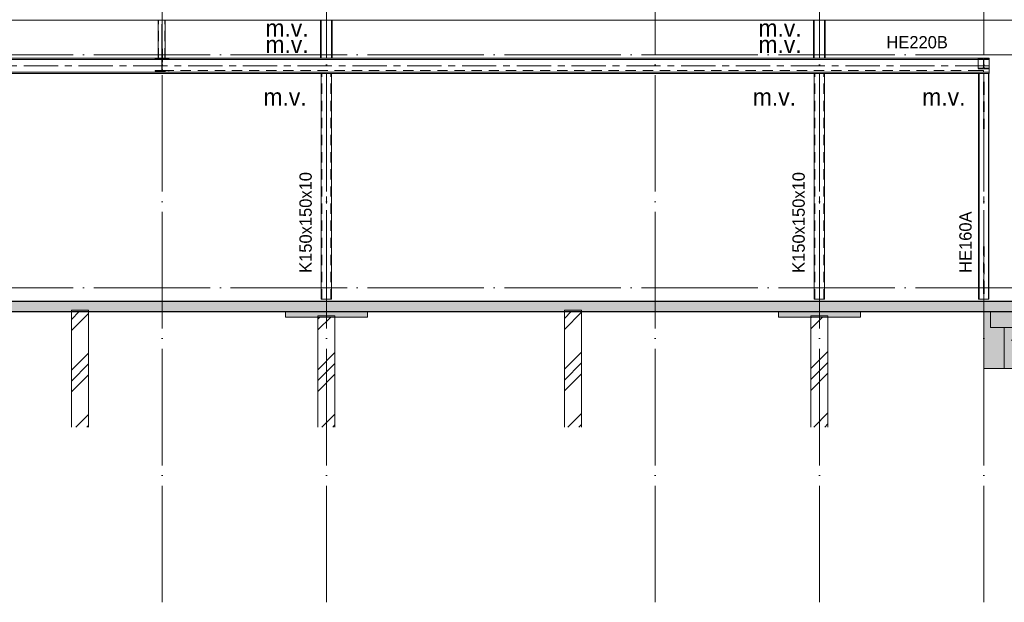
# Model space of a CAD drawing. Header units: millimetres. Extents: x 4517 to 474157, y -4632 to 9900.
# Tile 26 of 114: x 182356 to 196735, y -4594 to 3913. Entities that reach past the tile are written whole.
import ezdxf

# ---------------------------------------------------------------- set-up
doc = ezdxf.new("R2010")
doc.units = ezdxf.units.MM
for name, pattern in [('WSP_hartlijn', [800, 500, -100, 100, -100]), ('WSP_hhidden', [250, 150, -100]), ('WSP_stramienlijn', [2000, 1700, -150, 0, -150])]:
    doc.linetypes.add(name, pattern=pattern)
for name, color, linetype, lineweight in [('00_algemeen - hartlijn', 7, 'WSP_hartlijn', 13), ('00_algemeen - hhidden - 0_13mm', 7, 'WSP_hhidden', 13), ('00_text', 7, 'Continuous', 13), ('07_stramien', 4, 'Continuous', 13), ('07_stramien - levels', 7, 'Continuous', 13), ('16_funderingsconstructies', 2, 'Continuous', 18), ('17_paalfunderingen - prefab', 2, 'Continuous', 18), ('23_vloeren', 2, 'Continuous', 18), ('23_vloeren - hatch', 1, 'Continuous', 18), ('23_vloeren -cut-', 3, 'Continuous', 25), ('28_hoofddraagconstructies - kolommen en liggers', 1, 'Continuous', 13), ('28_hoofddraagconstructies - kolommen en liggers - staal', 1, 'Continuous', 13), ('28_hoofddraagconstructies - tags', 7, 'Continuous', 18)]:
    doc.layers.add(name, color=color, linetype=linetype, lineweight=lineweight)
doc.layers.add('16_funderingsconstructies - voeten en balken', color=2, linetype='Continuous')
doc.styles.add('Revittext', font='txt', dxfattribs={"height": 250})
doc.styles.add('Revittext_1', font='txt', dxfattribs={"height": 180})
pattern_1 = [(45, (12053.6, 0), (-449.013, 449.013), []), (45, (12212.33, 0), (0, 898.026), []), (45, (11894.83, 0), (0, 898.026), [])]

# ---------------------------------------------------------------- blocks, each defined once
blk = doc.blocks.new('28_WSP_SC_staal - RHS v18-0 - SHSH 150x150x10 - S275-1181202-as D')
at = {"layer": '00_algemeen - hartlijn'}
blk.add_line((12200, -170), (12200, 3130), dxfattribs=at)
at = {"layer": '00_algemeen - hhidden - 0_13mm'}
for p, q in [((12135, -170), (12135, 3130)), ((12265, -170), (12265, 3130))]:
    blk.add_line(p, q, dxfattribs=at)
blk = doc.blocks.new('28_WSP_SC_staal - HE v21-0 - HE180A - S235-1337790-as D')
at = {"layer": '00_algemeen - hartlijn'}
blk.add_line((19400, 3350), (19400, 3907), dxfattribs=at)
blk = doc.blocks.new('28_WSP_SC_staal - HE v21-0 - HE180A - S235-1337791-as D')
at = {"layer": '00_algemeen - hartlijn'}
blk.add_line((26600, 3350), (26600, 3907), dxfattribs=at)
blk = doc.blocks.new('28_WSP_SF_staal - HE v21-0 - HE220B-1384948-as D')
at = {"layer": '00_algemeen - hartlijn'}
blk.add_line((29080, 3240), (2700, 3240), dxfattribs=at)
blk = doc.blocks.new('28_WSP_SC_staal - HE v21-0 - HE160A - S235-1335190-as D')
at = {"layer": '00_algemeen - hartlijn'}
blk.add_line((29000, -170), (29000, 3130), dxfattribs=at)
blk = doc.blocks.new('28_WSP_SC_staal - RHS v18-0 - SHSC 100x100x4 - S275-1337802-as D')
at = {"layer": '00_algemeen - hartlijn'}
blk.add_line((16995, 3350), (16995, 3907), dxfattribs=at)
at = {"layer": '00_algemeen - hhidden - 0_13mm'}
for p, q in [((16949, 3350), (16949, 3907)), ((17041, 3350), (17041, 3907))]:
    blk.add_line(p, q, dxfattribs=at)
blk = doc.blocks.new('17_WSP_FD_prefab - fundatiepaal v18-0 - 250x250-1089782-as D')
at = {"layer": '16_funderingsconstructies', "lineweight": 13}
h = blk.add_hatch(dxfattribs=at)
h.set_pattern_fill('FP_1', color=50, style=0, pattern_type=2)
h.set_pattern_definition(pattern_1)
h.paths.add_polyline_path([(15925, -2036), (15925, -350), (15675, -350), (15675, -2036)])
at = {"layer": '16_funderingsconstructies', "color": 135, "lineweight": 13}
for p, q in [((15925, -330), (15675, -330)), ((15675, -330), (15675, -350)), ((15925, -350), (15925, -330))]:
    blk.add_line(p, q, dxfattribs=at)
at = {"layer": '17_paalfunderingen - prefab', "color": 55}
for p, q in [((15675, -350), (15675, -2036)), ((15925, -2036), (15925, -350))]:
    blk.add_line(p, q, dxfattribs=at)
blk = doc.blocks.new('17_WSP_FD_prefab - fundatiepaal v18-0 - 250x250-V40-as D')
at = {"layer": '16_funderingsconstructies', "lineweight": 13}
h = blk.add_hatch(dxfattribs=at)
h.set_pattern_fill('FP_1', color=50, style=0, pattern_type=2)
h.set_pattern_definition(pattern_1)
h.paths.add_polyline_path([(19275, -2036), (19525, -2036), (19525, -430), (19275, -430)])
at = {"layer": '16_funderingsconstructies', "color": 135, "lineweight": 13}
for p, q in [((19525, -410), (19275, -410)), ((19275, -410), (19275, -430)), ((19525, -430), (19525, -410))]:
    blk.add_line(p, q, dxfattribs=at)
at = {"layer": '17_paalfunderingen - prefab', "color": 55}
for p, q in [((19275, -430), (19275, -2036)), ((19525, -2036), (19525, -430))]:
    blk.add_line(p, q, dxfattribs=at)
blk = doc.blocks.new('17_WSP_FD_prefab - fundatiepaal v18-0 - 250x250-V41-as D')
at = {"layer": '16_funderingsconstructies', "lineweight": 13}
h = blk.add_hatch(dxfattribs=at)
h.set_pattern_fill('FP_1', color=50, style=0, pattern_type=2)
h.set_pattern_definition(pattern_1)
h.paths.add_polyline_path([(23125, -2036), (23125, -350), (22875, -350), (22875, -2036)])
at = {"layer": '16_funderingsconstructies', "color": 135, "lineweight": 13}
for p, q in [((23125, -330), (22875, -330)), ((22875, -330), (22875, -350)), ((23125, -350), (23125, -330))]:
    blk.add_line(p, q, dxfattribs=at)
at = {"layer": '17_paalfunderingen - prefab', "color": 55}
for p, q in [((22875, -350), (22875, -2036)), ((23125, -2036), (23125, -350))]:
    blk.add_line(p, q, dxfattribs=at)
blk = doc.blocks.new('17_WSP_FD_prefab - fundatiepaal v18-0 - 250x250-V42-as D')
at = {"layer": '16_funderingsconstructies', "lineweight": 13}
h = blk.add_hatch(dxfattribs=at)
h.set_pattern_fill('FP_1', color=50, style=0, pattern_type=2)
h.set_pattern_definition(pattern_1)
h.paths.add_polyline_path([(26725, -2036), (26725, -430), (26475, -430), (26475, -2036)])
at = {"layer": '16_funderingsconstructies', "color": 135, "lineweight": 13}
for p, q in [((26725, -410), (26475, -410)), ((26475, -410), (26475, -430)), ((26725, -430), (26725, -410))]:
    blk.add_line(p, q, dxfattribs=at)
at = {"layer": '17_paalfunderingen - prefab', "color": 55}
for p, q in [((26475, -430), (26475, -2036)), ((26725, -2036), (26725, -430))]:
    blk.add_line(p, q, dxfattribs=at)
blk = doc.blocks.new('28_WSP_SF_staal - HFL v21-0 - Lequ 200x200x16 - S235-1384382-as D')
at = {"layer": '28_hoofddraagconstructies - kolommen en liggers', "linetype": 'WSP_hhidden'}
blk.add_line((38300, -764), (29300, -764), dxfattribs=at)
blk = doc.blocks.new('28_WSP_SF_staal - STRIP v18-0 - RECT 80x10-1336397-as D')
at = {"layer": '28_hoofddraagconstructies - kolommen en liggers', "linetype": 'WSP_hhidden'}
for p, q in [((17005, 3487), (17005, 3371)), ((17005, 3371), (16995, 3371)), ((16995, 3350), (16995, 3292)), ((17005, 3292), (17005, 3371)), ((16995, 3292), (17005, 3292))]:
    blk.add_line(p, q, dxfattribs=at)
blk = doc.blocks.new('Floors 7 - Floors 7-1343910-as D')
at = {"layer": '23_vloeren', "linetype": 'WSP_hhidden', "lineweight": 13}
for p, q in [((17021.25, 3170), (16995, 3170)), ((16995, 3164), (16995, 3170)), ((16995, 3146), (16995, 3164)), ((28920, 3170), (17021.25, 3170)), ((28995, 3170), (28920, 3170)), ((28995, 3170), (28995, 3164)), ((28995, 3164), (28995, 3146))]:
    blk.add_line(p, q, dxfattribs=at)

msp = doc.modelspace()

# ---------------------------------------------------------------- hatches: boundary and pattern name
at = {"layer": '16_funderingsconstructies - voeten en balken'}
for points in [[(186856.7, -430), (187435.2, -430), (187435.2, -350), (186235.2, -350), (186235.2, -430)], [(194635.2, -430), (194635.2, -350), (193435.2, -350), (193435.2, -430), (194341.2, -430)], [(196435.2, -1180), (196735.2, -1180), (196735.2, -580), (196535.2, -580), (196535.2, -350), (196435.2, -350)], [(196735.2, -1180), (206035.2, -1180), (206035.2, -350), (196535.2, -350), (196535.2, -580), (196735.2, -580)]]:
    msp.add_hatch(color=90, dxfattribs=at).paths.add_polyline_path(points)
at = {"layer": '23_vloeren - hatch'}
msp.add_hatch(color=10, dxfattribs=at).paths.add_polyline_path([(218035.2, -350), (218135.2, -350), (218135.2, -200), (177135.2, -200), (177135.2, -350), (216794.9, -350)])

# ---------------------------------------------------------------- linework, layer by layer
at = {"layer": '07_stramien', "linetype": 'WSP_stramienlijn'}
for p, q in [((184435.2, -4594.5), (184435.2, 9000)), ((186835.2, -4594.5), (186835.2, 9000)), ((191635.2, -4594.5), (191635.2, 9000)), ((194035.2, -4594.5), (194035.2, 9000)), ((196435.2, -4594.5), (196435.2, 9000))]:
    msp.add_line(p, q, dxfattribs=at)
at = {"layer": '07_stramien - levels', "linetype": 'WSP_stramienlijn'}
for p, q in [((165435.2, 3400), (221500.6, 3400)), ((165435.2, 0), (221500.6, 0))]:
    msp.add_line(p, q, dxfattribs=at)
at = {"layer": '16_funderingsconstructies - voeten en balken', "color": 55, "lineweight": 18}
for p, q in [((186235.2, -430), (186235.2, -350)), ((187435.2, -430), (186235.2, -430)), ((187435.2, -350), (187435.2, -430)), ((193435.2, -430), (193435.2, -350)), ((194635.2, -430), (193435.2, -430)), ((194635.2, -350), (194635.2, -430)), ((196435.2, -1180), (196435.2, -350)), ((196735.2, -1180), (196435.2, -1180)), ((196735.2, -1180), (206035.2, -1180))]:
    msp.add_line(p, q, dxfattribs=at)
at = {"layer": '23_vloeren', "linetype": 'WSP_hhidden', "lineweight": 13}
for p, q in [((184438.4, 3322), (184438.4, 3188)), ((184535.2, 3340), (184456.4, 3340)), ((184535.2, 3350), (184535.2, 3340)), ((196355.2, 3350), (196355.2, 3170))]:
    msp.add_line(p, q, dxfattribs=at)
for centre, start, end in [((184456.4, 3322), 90, 138.18969), ((184456.4, 3188), 180, 270)]:
    msp.add_arc(centre, 18, start, end, dxfattribs=at)
msp.add_open_spline([(184443, 3334), (184443, 3334), (184442.9, 3333.8), (184442.6, 3333.5), (184442.4, 3333.2), (184442, 3332.8), (184441.6, 3332.2), (184441.3, 3331.7), (184440.8, 3330.9), (184439.9, 3329.2), (184438.8, 3326.1), (184438.4, 3323.4), (184438.4, 3322)], degree=3, knots=[-1, -1, -1, -1, -0.85, -0.8125, -0.775, -0.7, -0.625, -0.5875, -0.55, -0.4, -0.2, 0, 0, 0, 0], dxfattribs=at)
at = {"layer": '23_vloeren -cut-', "color": 8}
for p, q in [((218135.2, -200), (177135.2, -200)), ((177235.2, -350), (218035.2, -350))]:
    msp.add_line(p, q, dxfattribs=at)
at = {"layer": '28_hoofddraagconstructies - kolommen en liggers', "linetype": 'WSP_hhidden'}
for p, q in [((184335.2, 3350), (184335.2, 3340)), ((184335.2, 3340), (184413.9, 3340)), ((184431.9, 3322), (184431.9, 3188)), ((196355.2, 3341), (196417.2, 3341)), ((196432.2, 3326), (196432.2, 3222)), ((196438.2, 3222), (196438.2, 3326)), ((196453.2, 3341), (196515.2, 3341)), ((184413.9, 3170), (184335.2, 3170)), ((184335.2, 3170), (184335.2, 3160)), ((184535.2, 3160), (184535.2, 3170)), ((196417.2, 3207), (196355.2, 3207)), ((196355.2, 3198), (196515.2, 3198)), ((196515.2, 3207), (196453.2, 3207)), ((184335.2, 3160), (184535.2, 3160)), ((196430.2, 3004.7), (196430.2, 2946.8)), ((196440.2, 3004.7), (196430.2, 3004.7)), ((196430.2, 2946.8), (196440.2, 2946.8)), ((196430.2, 2317.5), (196430.2, 2946.8)), ((196440.2, 2946.8), (196440.2, 3004.7)), ((196440.2, 2317.5), (196440.2, 2946.8)), ((196430.2, -29.8), (196430.2, 599.5)), ((196440.2, 599.5), (196440.2, -29.8)), ((196430.2, -29.8), (196430.2, -87.7)), ((196440.2, -29.8), (196430.2, -29.8)), ((196430.2, -87.7), (196440.2, -87.7)), ((196440.2, -87.7), (196440.2, -29.8))]:
    msp.add_line(p, q, dxfattribs=at)
at = {"layer": '28_hoofddraagconstructies - kolommen en liggers', "color": 135}
for p, q in [((196535.2, -580), (196535.2, -350)), ((196735.2, -580), (196535.2, -580)), ((196735.2, -1180), (196735.2, -580)), ((205935.2, -580), (196735.2, -580))]:
    msp.add_line(p, q, dxfattribs=at)
at = {"layer": '28_hoofddraagconstructies - kolommen en liggers', "linetype": 'WSP_hhidden'}
for centre, radius, start, end in [((184413.9, 3322), 18, 24.88973, 90), ((184413.9, 3322), 18, 0, 24.07357), ((184456.4, 3322), 18, 166.50393, 172.16556), ((184456.4, 3322), 18, 164.39098, 165.2218), ((184456.4, 3322), 18, 155.92643, 160.87054), ((184456.4, 3322), 18, 152.45558, 155.11027), ((184456.4, 3322), 18, 149.58997, 150.59346), ((184456.4, 3322), 18, 137.25964, 148.3034), ((184456.4, 3322), 18, 133.91057, 135.49402), ((184456.4, 3322), 18, 123.70113, 130.01703), ((184456.4, 3322), 18, 118.8024, 121.23584), ((184456.4, 3322), 18, 110.09056, 116.41341), ((184456.4, 3322), 18, 104.5837, 105.98902), ((184456.4, 3322), 18, 96.14687, 102.85725), ((196417.2, 3326), 15, 0, 90), ((196453.2, 3326), 15, 90, 180), ((184413.9, 3188), 18, 270, 0), ((196417.2, 3222), 15, 270, 0), ((196453.2, 3222), 15, 180, 270)]:
    msp.add_arc(centre, radius, start, end, dxfattribs=at)
at = {"layer": '28_hoofddraagconstructies - kolommen en liggers - staal'}
for p, q in [((177310.2, 3907), (208495.2, 3907)), ((184380.2, 3907), (184380.2, 3350)), ((184480.2, 3350), (184480.2, 3907)), ((186749.7, 3907), (186749.7, 3350)), ((186759.2, 3907), (186759.2, 3350)), ((186911.2, 3907), (186911.2, 3350)), ((186920.7, 3350), (186920.7, 3907)), ((193949.7, 3907), (193949.7, 3350)), ((193959.2, 3907), (193959.2, 3350)), ((194111.2, 3907), (194111.2, 3350)), ((194120.7, 3350), (194120.7, 3907)), ((196515.2, 3350), (177310.2, 3350)), ((196515.2, 3334), (177310.2, 3334)), ((196515.2, 3350), (196515.2, 3334)), ((196515.2, 3334), (196515.2, 3316)), ((196515.2, 3316), (196515.2, 3164)), ((196515.2, 3164), (196515.2, 3146)), ((196515.2, 3146), (170135.2, 3146)), ((196515.2, 3130), (170135.2, 3130)), ((186760.2, 3130), (186760.2, -170)), ((186910.2, -170), (186910.2, 3130)), ((193960.2, 3130), (193960.2, -170)), ((194110.2, -170), (194110.2, 3130)), ((196359.2, 3130), (196359.2, -170)), ((196368.2, 3130), (196368.2, -170)), ((196502.2, 3130), (196502.2, -170)), ((196511.2, -170), (196511.2, 3130)), ((196515.2, 3146), (196515.2, 3130)), ((186760.2, -170), (186775.2, -170)), ((186895.2, -170), (186775.2, -170)), ((186910.2, -170), (186895.2, -170)), ((193960.2, -170), (193975.2, -170)), ((194095.2, -170), (193975.2, -170)), ((194110.2, -170), (194095.2, -170)), ((196368.2, -170), (196359.2, -170)), ((196383.2, -170), (196368.2, -170)), ((196487.2, -170), (196383.2, -170)), ((196502.2, -170), (196487.2, -170)), ((196511.2, -170), (196502.2, -170))]:
    msp.add_line(p, q, dxfattribs=at)

# ---------------------------------------------------------------- block references
at = {"layer": '00_algemeen - hartlijn'}
for name in ['28_WSP_SC_staal - HE v21-0 - HE180A - S235-1337790-as D', '28_WSP_SC_staal - HE v21-0 - HE180A - S235-1337791-as D', '28_WSP_SF_staal - HE v21-0 - HE220B-1384948-as D', '28_WSP_SC_staal - HE v21-0 - HE160A - S235-1335190-as D']:
    msp.add_blockref(name, (167435.2, 0), dxfattribs=at)
at = {"layer": '00_algemeen - hhidden - 0_13mm'}
for name, p in [('28_WSP_SC_staal - RHS v18-0 - SHSC 100x100x4 - S275-1337802-as D', (167435.2, 0)), ('28_WSP_SC_staal - RHS v18-0 - SHSH 150x150x10 - S275-1181202-as D', (174635.2, 0)), ('28_WSP_SC_staal - RHS v18-0 - SHSH 150x150x10 - S275-1181202-as D', (181835.2, 0))]:
    msp.add_blockref(name, p, dxfattribs=at)
at = {"layer": '16_funderingsconstructies', "color": 135, "lineweight": 13}
for name in ['17_WSP_FD_prefab - fundatiepaal v18-0 - 250x250-1089782-as D', '17_WSP_FD_prefab - fundatiepaal v18-0 - 250x250-V40-as D', '17_WSP_FD_prefab - fundatiepaal v18-0 - 250x250-V41-as D', '17_WSP_FD_prefab - fundatiepaal v18-0 - 250x250-V42-as D']:
    msp.add_blockref(name, (167435.2, 0), dxfattribs=at)
at = {"layer": '23_vloeren', "linetype": 'WSP_hhidden', "lineweight": 13}
msp.add_blockref('Floors 7 - Floors 7-1343910-as D', (167435.2, 0), dxfattribs=at)
at = {"layer": '28_hoofddraagconstructies - kolommen en liggers', "linetype": 'WSP_hhidden'}
for name in ['28_WSP_SF_staal - STRIP v18-0 - RECT 80x10-1336397-as D', '28_WSP_SF_staal - HFL v21-0 - Lequ 200x200x16 - S235-1384382-as D']:
    msp.add_blockref(name, (167435.2, 0), dxfattribs=at)

# ---------------------------------------------------------------- texts
at = {"layer": '00_text', "lineweight": 18, "char_height": 250, "width": 817.721, "attachment_point": 1, "style": 'Revittext'}
for insert in [(185943.7, 3915.8), (193143.7, 3915.8), (185943.7, 3676.6), (193143.7, 3676.6), (185914.9, 2910.3), (193062.1, 2910.3), (195536.2, 2910.3)]:
    msp.add_mtext('m.v.', dxfattribs=dict(at, insert=insert))
at = {"layer": '28_hoofddraagconstructies - tags', "lineweight": 13, "insert": (195014.1, 3674.9), "char_height": 180, "width": 1122.362, "attachment_point": 1, "style": 'Revittext_1'}
msp.add_mtext('HE220B', dxfattribs=at)
at = {"layer": '28_hoofddraagconstructies - tags', "lineweight": 13, "char_height": 180, "attachment_point": 1, "rotation": 90, "style": 'Revittext_1', "bg_fill": 3, "box_fill_scale": 1.25, "bg_fill_color": 256, "bg_fill_true_color": 13158600, "bg_fill_transparency": 0}
for s, insert, width in [('K150x150x10', (186440.6, 216.3), 1819.831), ('K150x150x10', (193640.6, 216.3), 1819.831), ('HE160A', (196077.8, 216.3), 1122.362)]:
    msp.add_mtext(s, dxfattribs=dict(at, insert=insert, width=width))

doc.saveas('drawing.dxf')
